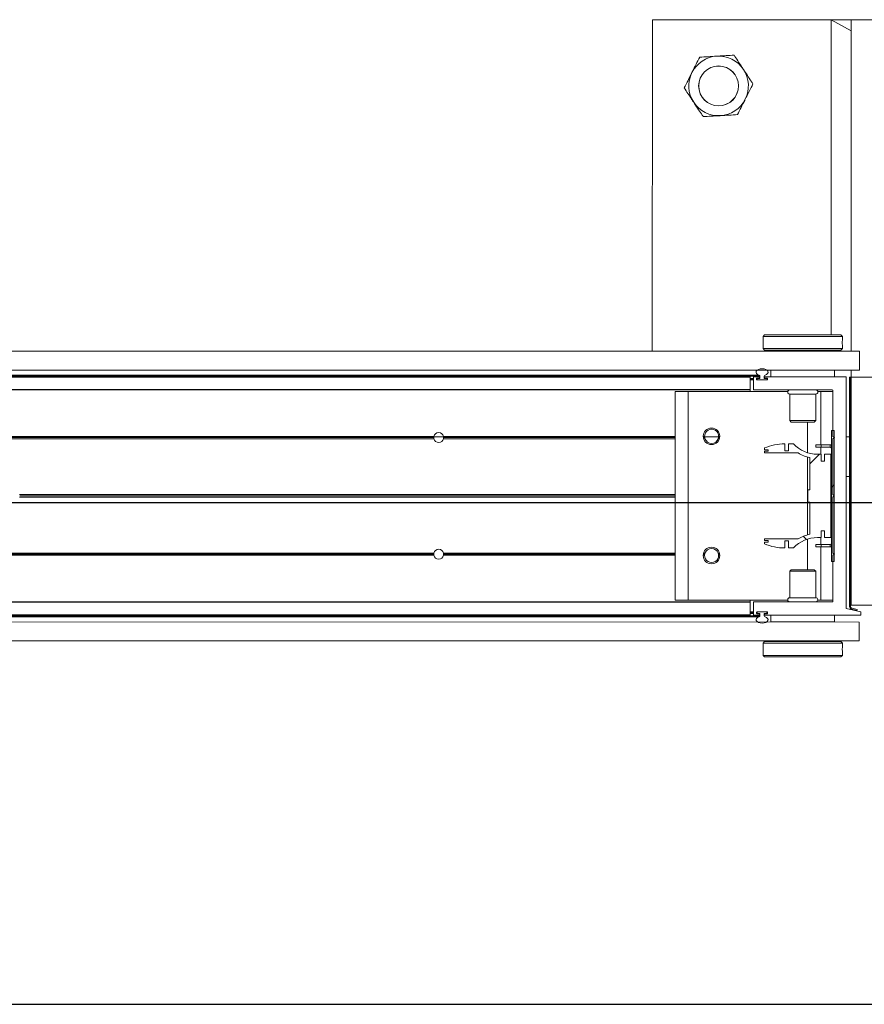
# Model space of a CAD drawing. Header units: feet. Extents: x 0 to 152508, y 0 to 59434.
# Tile 112 of 114: x 152359.9 to 152361.23, y 59421.09 to 59422.64. Entities that reach past the tile are written whole.
import ezdxf

# ---------------------------------------------------------------- set-up
doc = ezdxf.new("R2010")
doc.units = ezdxf.units.FT
doc.header["$LTSCALE"] = 0.1
doc.header["$MEASUREMENT"] = 0
for name, color, linetype, lineweight in [('Bridge plan$0$BR_P_Rail_Object', 251, 'Continuous', 30), ('Bridge plan$0$DR_P_Underdrain', 252, 'Continuous', 13), ('Bridge plan$0$SC_Scratch7', 252, 'Continuous', 0)]:
    doc.layers.add(name, color=color, linetype=linetype, lineweight=lineweight)

# ---------------------------------------------------------------- blocks, each defined once
blk = doc.blocks.new('Bridge plan$0$HIGH ST SCREENWALL_13 PANEL PLAN_2')
at = {"layer": 'Bridge plan$0$SC_Scratch7', "lineweight": 0}
h = blk.add_hatch(dxfattribs=at)
h.set_pattern_fill('ANSI34', color=256, scale=0.1, style=0, pattern_type=2)
h.set_pattern_definition([(44.99814199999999, (-33.95906970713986, -14.21893780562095), (-0.5303118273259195, 0.53034622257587), []), (44.99814199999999, (-33.78229340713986, -14.21894350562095), (-0.5303118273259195, 0.53034622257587), []), (44.99814199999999, (-33.60551700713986, -14.21894930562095), (-0.5303118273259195, 0.53034622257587), []), (44.99814199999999, (-33.42874070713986, -14.21895500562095), (-0.5303118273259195, 0.53034622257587), [])])
h.paths.add_polyline_path([(-24.37619573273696, -0.1482916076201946), (-24.37576431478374, -0.1466817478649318), (-24.3842454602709, -0.1444089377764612, -0.3394542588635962), (-24.38609833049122, -0.1419940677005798), (-24.38608662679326, 0.2188689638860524), (-24.38775329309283, 0.2188690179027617), (-24.38776499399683, -0.1419940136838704, 0.339454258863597), (-24.38467687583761, -0.1460187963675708)])
h = blk.add_hatch(dxfattribs=at)
h.set_pattern_fill('ANSI31', color=256, scale=0.01, style=0, pattern_type=2)
h.set_pattern_definition([(44.99814199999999, (-33.96776627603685, -14.22083955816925), (-0.08838530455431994, 0.08839103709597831), [])])
h.paths.add_polyline_path([(-24.41588094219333, 0.1353909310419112), (-24.41588763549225, -0.07098365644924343), (-24.41213764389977, -0.07098377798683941), (-24.41213094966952, 0.1353908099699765)])
h = blk.add_hatch(dxfattribs=at)
h.set_pattern_fill('ANSI38', color=256, scale=0.01, style=0, pattern_type=2)
h.set_pattern_definition([(44.99814199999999, (-33.87045815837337, -14.22937058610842), (-0.08838530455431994, 0.08839103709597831), []), (134.998142, (-33.87045815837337, -14.22937058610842), (-0.2651616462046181, 0.0883967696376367), [0.31249937, -0.18749962])])
h.paths.add_polyline_path([(-24.42695723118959, -0.02245468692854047), (-24.42695758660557, -0.03341266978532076), (-24.41734474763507, -0.03341298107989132), (-24.41734049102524, 0.09782035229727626), (-24.42695332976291, 0.09782066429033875), (-24.42695368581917, 0.0868626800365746), (-24.43259672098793, 0.08686286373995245), (-24.43259636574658, 0.09782084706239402), (-24.43823939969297, 0.09782102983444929, -0.2061892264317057), (-24.47587003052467, 0.1140295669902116), (-24.4839080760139, 0.1140298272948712), (-24.48390843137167, 0.103071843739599), (-24.48948584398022, 0.1030720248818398), (-24.48948548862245, 0.1140300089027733, 0.09842250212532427), (-24.52150663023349, 0.1076662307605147), (-24.52150671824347, 0.1049595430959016), (-24.51577289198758, 0.1049593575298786), (-24.51577297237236, 0.1024987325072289), (-24.52150679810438, 0.1024989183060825), (-24.52150688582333, 0.0997922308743), (-24.46861612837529, 0.09979051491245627, 0.0857050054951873), (-24.45014899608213, 0.09248800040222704), (-24.45015063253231, 0.04204724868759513), (-24.45343146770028, 0.04204735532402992), (-24.45343210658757, 0.02236235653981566), (-24.45015127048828, 0.02236225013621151), (-24.45015290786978, -0.02807850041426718, 0.08570500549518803), (-24.46862051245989, -0.03537981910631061), (-24.52151127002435, -0.03537810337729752), (-24.52151135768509, -0.03808479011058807), (-24.51577753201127, -0.03808497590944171), (-24.51577761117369, -0.04054560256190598), (-24.52151143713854, -0.04054541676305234), (-24.5215115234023, -0.04325210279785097, 0.09842250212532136), (-24.48949079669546, -0.04961795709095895), (-24.4894904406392, -0.03865997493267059), (-24.48391302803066, -0.03866015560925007), (-24.48391338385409, -0.04961813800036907), (-24.47587533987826, -0.04961839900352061, -0.206189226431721), (-24.43824365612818, -0.03341230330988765), (-24.43260062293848, -0.0334124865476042), (-24.43260026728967, -0.02245450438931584)])
for p, q in [((-24.69783859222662, 0.7813779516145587), (-24.69785551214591, 0.2597123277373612)), ((-24.03117326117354, 0.7813563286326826), (-24.69783859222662, 0.7813779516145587)), ((-24.41660523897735, 0.2855397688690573), (-24.41658915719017, 0.7813688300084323)), ((-24.38533921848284, 0.7813678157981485), (-24.41658915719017, 0.7813688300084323)), ((-24.41658915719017, 0.7813688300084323), (-24.38533978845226, 0.7637897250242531)), ((-24.38533921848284, 0.7813678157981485), (-24.38535613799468, 0.2597021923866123)), ((-24.38533921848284, 0.7813678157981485), (-24.38533978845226, 0.7637897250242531)), ((-24.34367263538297, 0.781366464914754), (-24.38533921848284, 0.7813678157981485)), ((-24.5237926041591, 0.2830432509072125), (-24.52379270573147, 0.2799153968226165)), ((-24.52129252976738, 0.285543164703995), (-24.5237926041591, 0.2830432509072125)), ((-24.5237926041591, 0.2830432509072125), (-24.39879285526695, 0.2830391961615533)), ((-24.52129252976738, 0.285543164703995), (-24.40129276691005, 0.2855392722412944)), ((-24.39879285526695, 0.2830391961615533), (-24.40129276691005, 0.2855392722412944)), ((-24.39879295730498, 0.2799100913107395), (-24.39879285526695, 0.2830391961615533)), ((-24.52379312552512, 0.2669757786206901), (-24.52379322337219, 0.263929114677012)), ((-24.52379322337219, 0.263929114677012), (-24.52129331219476, 0.2614290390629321)), ((-24.52379322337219, 0.263929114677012), (-24.39879347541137, 0.263925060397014)), ((-24.40129354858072, 0.2614251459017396), (-24.39879347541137, 0.263925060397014)), ((-24.3991268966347, 0.2738447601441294), (-24.39911619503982, 0.2720356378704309)), ((-24.39879347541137, 0.263925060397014), (-24.39879337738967, 0.2669741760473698)), ((-28.36191068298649, 0.2598311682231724), (-24.37233533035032, 0.2597017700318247)), ((-24.52129331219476, 0.2614290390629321), (-24.40129354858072, 0.2614251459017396)), ((-24.51754331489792, 0.2614289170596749), (-24.51754337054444, 0.2597064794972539)), ((-24.40504359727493, 0.2597028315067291), (-24.40504354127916, 0.2614252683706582)), ((-24.37233628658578, 0.2302018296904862), (-24.37233533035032, 0.2597017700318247)), ((-28.3619116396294, 0.2303312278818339), (-24.37233628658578, 0.2302018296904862)), ((-24.54421131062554, 0.218887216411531), (-26.30117956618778, 0.2189442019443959)), ((-24.54421128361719, 0.2197074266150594), (-26.30115089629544, 0.2197644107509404)), ((-26.30111896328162, 0.2206780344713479), (-24.52858628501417, 0.2206205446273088)), ((-26.30105841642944, 0.2224103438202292), (-24.5298549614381, 0.2223528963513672)), ((-24.54421193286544, 0.1996943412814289), (-24.54421131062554, 0.218887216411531)), ((-24.54421137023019, 0.2170407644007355), (-24.53900305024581, 0.2170405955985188)), ((-24.54421131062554, 0.218887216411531), (-24.54421128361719, 0.2197074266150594)), ((-24.53900361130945, 0.1997072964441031), (-24.53900298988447, 0.2188870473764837)), ((-24.53818275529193, 0.2197072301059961), (-24.53003152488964, 0.2197069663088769)), ((-24.53396810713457, 0.217040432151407), (-24.53304472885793, 0.2170404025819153)), ((-24.53003159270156, 0.2176236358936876), (-24.53318282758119, 0.2176237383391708)), ((-24.53304472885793, 0.2170404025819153), (-24.53304475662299, 0.2162070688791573)), ((-24.53304472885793, 0.2170404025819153), (-24.53202450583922, 0.2170403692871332)), ((-24.52858640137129, 0.2170402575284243), (-24.53202450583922, 0.2170403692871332)), ((-24.52921134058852, 0.2188867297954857), (-24.52921135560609, 0.2184438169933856)), ((-24.52858628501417, 0.2206205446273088), (-24.52858640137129, 0.2170402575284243)), ((-24.52191974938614, 0.217040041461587), (-24.52191963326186, 0.2206203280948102)), ((-24.51829475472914, 0.2170399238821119), (-24.52191974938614, 0.217040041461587)), ((-24.5212947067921, 0.2184435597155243), (-24.52129469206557, 0.2188864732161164)), ((-24.51732328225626, 0.2176232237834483), (-24.52047452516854, 0.2176233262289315)), ((-24.52047445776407, 0.2197066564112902), (-24.39399012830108, 0.2197025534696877)), ((-24.51129468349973, 0.2197063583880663), (-24.51129434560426, 0.2301230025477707)), ((-24.51129434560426, 0.2301230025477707), (-24.41129454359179, 0.2301197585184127)), ((-24.47691941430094, 0.2302052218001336), (-24.47691941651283, 0.230121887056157)), ((-24.44566947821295, 0.2301208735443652), (-24.44566947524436, 0.230204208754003)), ((-24.41129454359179, 0.2301197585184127), (-24.41129488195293, 0.2197031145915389)), ((-24.39316994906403, 0.2188823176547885), (-24.39318174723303, -0.1448800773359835)), ((-24.38775329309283, 0.2188690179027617), (-24.38776499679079, -0.1419940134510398)), ((-24.38775329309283, 0.2188690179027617), (-24.38608662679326, 0.2188689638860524)), ((-24.38608662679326, 0.2188689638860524), (-24.38609833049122, -0.1419940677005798)), ((-24.38536908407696, -0.1394636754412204), (-24.38535746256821, 0.2188689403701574)), ((-24.38535709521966, 0.2302022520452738), (-24.38535746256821, 0.2188689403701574)), ((-24.34369087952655, 0.218867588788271), (-24.38535746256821, 0.2188689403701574)), ((-24.54421144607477, 0.2147074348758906), (-24.53900312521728, 0.2147072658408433)), ((-24.54421139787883, 0.2162074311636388), (-24.53900307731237, 0.2162072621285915)), ((-24.53400306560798, 0.216803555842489), (-24.53400310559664, 0.2155689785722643)), ((-24.53400308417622, 0.2162070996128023), (-24.53304475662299, 0.2162070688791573)), ((-24.53400261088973, 0.2155404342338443), (-24.53304477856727, 0.2155404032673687)), ((-24.53318292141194, 0.214748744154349), (-24.51732337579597, 0.2147482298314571)), ((-24.53304477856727, 0.2155404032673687), (-24.53304480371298, 0.2147487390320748)), ((-24.53304475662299, 0.2162070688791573), (-24.53304477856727, 0.2155404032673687)), ((-24.532211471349, 0.2147070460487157), (-24.51829483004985, 0.214706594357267)), ((-24.51746147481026, 0.2155398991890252), (-24.51746145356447, 0.2162065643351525)), ((-24.51650314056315, 0.2155684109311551), (-24.51650310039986, 0.2168029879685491)), ((-24.5442119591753, 0.1988741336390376), (-26.3018790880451, 0.1989311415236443)), ((-24.54421193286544, 0.1996943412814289), (-26.30185042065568, 0.1997513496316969)), ((-24.6621284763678, 0.1962737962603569), (-24.66213911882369, -0.1318505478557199)), ((-24.64129518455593, 0.196273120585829), (-24.6621284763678, 0.1962737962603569)), ((-24.64129518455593, 0.196273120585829), (-24.64130582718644, -0.1318512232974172)), ((-24.4849224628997, 0.196268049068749), (-24.64129518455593, 0.196273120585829)), ((-24.54421204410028, 0.1962699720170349), (-24.5442119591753, 0.1988741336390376)), ((-24.5442119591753, 0.1988741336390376), (-24.54421193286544, 0.1996943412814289)), ((-24.4148240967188, 0.198869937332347), (-24.53817030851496, 0.198873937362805)), ((-24.48171229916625, 0.1923104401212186), (-24.48171364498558, 0.15082758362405)), ((-24.44087904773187, 0.1923091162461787), (-24.48171229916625, 0.1923104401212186)), ((-24.44088039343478, 0.1508262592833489), (-24.44087904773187, 0.1923091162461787)), ((-24.43296226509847, 0.1962663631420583), (-24.43766862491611, 0.1962665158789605)), ((-24.43296226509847, 0.1962663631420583), (-24.43296498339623, 0.1124748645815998)), ((-24.41400397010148, 0.1962657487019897), (-24.43296226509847, 0.1962663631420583)), ((-24.4140062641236, 0.1255367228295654), (-24.41400391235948, 0.1980497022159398)), ((-24.48171364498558, 0.15082758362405), (-24.47934167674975, 0.1484554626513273)), ((-24.44088039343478, 0.1508262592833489), (-24.48171364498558, 0.15082758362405)), ((-24.44325251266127, 0.1484542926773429), (-24.47934167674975, 0.1484554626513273)), ((-24.4537971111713, 0.1484546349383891), (-24.45379867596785, 0.100214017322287)), ((-24.44325251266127, 0.1484542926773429), (-24.44088039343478, 0.1508262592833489)), ((-25.04160816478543, 0.1238904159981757), (-26.13796120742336, 0.1239259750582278)), ((-25.04145636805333, 0.125557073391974), (-26.13796115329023, 0.1255926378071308)), ((-25.0415283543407, 0.1251404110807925), (-25.02606505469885, 0.1251399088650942)), ((-24.66213077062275, 0.1255447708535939), (-25.02613701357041, 0.1255565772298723)), ((-24.61570636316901, 0.1255432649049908), (-24.61785335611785, 0.1255433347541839)), ((-24.61568283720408, 0.1251265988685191), (-24.59357896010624, 0.1251258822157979)), ((-24.59182507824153, 0.1255424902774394), (-24.59355540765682, 0.1255425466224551)), ((-24.41588763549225, -0.07098365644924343), (-24.41588094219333, 0.1353909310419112)), ((-24.41213094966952, 0.1353908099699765), (-24.41588094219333, 0.1353909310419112)), ((-24.41150632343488, 0.1238699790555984), (-24.4140062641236, 0.1255367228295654)), ((-24.41213764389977, -0.07098377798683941), (-24.41213094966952, 0.1353908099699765)), ((-24.39317298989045, 0.125119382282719), (-24.3877563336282, 0.1251192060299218)), ((-25.0414001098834, 0.1222237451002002), (-26.13796126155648, 0.1222593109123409)), ((-24.66213087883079, 0.1222114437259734), (-25.02619349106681, 0.1222232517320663)), ((-24.66213082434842, 0.1238781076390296), (-25.02598532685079, 0.1238899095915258)), ((-24.61551668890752, 0.123876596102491), (-24.61769233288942, 0.123876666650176)), ((-24.61506063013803, 0.1222099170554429), (-24.61730844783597, 0.122209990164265)), ((-24.59237020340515, 0.122209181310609), (-24.59420135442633, 0.1222092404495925)), ((-24.59198621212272, 0.1238758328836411), (-24.59374518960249, 0.1238758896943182)), ((-24.48948584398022, 0.1030720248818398), (-24.48948548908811, 0.1140300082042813)), ((-24.4839080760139, 0.1140298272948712), (-24.48390843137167, 0.103071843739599)), ((-24.47587003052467, 0.1140295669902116), (-24.4839080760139, 0.1140298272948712)), ((-24.44064042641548, 0.1087251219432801), (-24.44064030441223, 0.1124751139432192)), ((-24.43230710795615, 0.1087248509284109), (-24.44064042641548, 0.1087251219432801)), ((-24.43230698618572, 0.11247484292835), (-24.44064030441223, 0.1124751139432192)), ((-24.43296510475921, 0.1087248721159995), (-24.43296545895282, 0.09782085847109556)), ((-24.43230710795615, 0.1087248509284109), (-24.43230698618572, 0.11247484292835)), ((-24.41829847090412, 0.1087243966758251), (-24.43230710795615, 0.1087248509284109)), ((-24.41829834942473, 0.1124743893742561), (-24.43230698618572, 0.11247484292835)), ((-24.41829847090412, 0.1087243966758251), (-24.41829834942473, 0.1124743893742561)), ((-24.4140092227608, 0.03432816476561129), (-24.41400637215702, 0.1222033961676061)), ((-24.41400637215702, 0.1222033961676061), (-24.41150632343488, 0.1238699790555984)), ((-24.52150679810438, 0.1024989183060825), (-24.52150688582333, 0.0997922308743)), ((-24.52150688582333, 0.0997922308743), (-24.46861612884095, 0.09979051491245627)), ((-24.51577297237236, 0.1024987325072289), (-24.52150679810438, 0.1024989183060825)), ((-24.52150663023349, 0.1076662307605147), (-24.52150671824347, 0.1049595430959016)), ((-24.52150671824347, 0.1049595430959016), (-24.51577289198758, 0.1049593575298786)), ((-24.51577289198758, 0.1049593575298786), (-24.51577297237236, 0.1024987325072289)), ((-24.48390843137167, 0.103071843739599), (-24.48948584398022, 0.1030720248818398)), ((-24.45379889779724, 0.09337251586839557), (-24.45380286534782, -0.0289627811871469)), ((-24.43259636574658, 0.09782084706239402), (-24.43823939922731, 0.09782102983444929)), ((-24.43259672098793, 0.08686286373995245), (-24.43259636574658, 0.09782084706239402)), ((-24.42695332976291, 0.09782066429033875), (-24.42695368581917, 0.0868626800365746)), ((-24.41734049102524, 0.09782035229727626), (-24.42695332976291, 0.09782066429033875)), ((-24.41734474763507, -0.03341298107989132), (-24.41734049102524, 0.09782035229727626)), ((-24.45014899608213, 0.09248800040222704), (-24.45015063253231, 0.04204724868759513)), ((-24.42695368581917, 0.0868626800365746), (-24.43259672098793, 0.08686286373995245)), ((-24.39317501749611, 0.06261950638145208), (-24.38775836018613, 0.06261933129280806)), ((-24.66213372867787, 0.03433621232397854), (-25.69294693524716, 0.03436964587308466)), ((-24.66213379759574, 0.03221162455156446), (-25.69265256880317, 0.03224504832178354)), ((-24.45343146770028, 0.04204735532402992), (-24.45343210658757, 0.02236235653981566)), ((-24.45015063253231, 0.04204724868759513), (-24.45343146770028, 0.04204735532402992)), ((-24.41400936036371, 0.03007898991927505), (-24.41188470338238, 0.03220350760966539)), ((-24.41188470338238, 0.03220350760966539), (-24.4140092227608, 0.03432816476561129)), ((-24.66213386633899, 0.0300870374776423), (-25.69294707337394, 0.03012047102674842)), ((-24.45343210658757, 0.02236235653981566), (-24.45015127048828, 0.02236225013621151)), ((-24.45015127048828, 0.02236225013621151), (-24.45015290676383, -0.02807850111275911)), ((-24.41401221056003, -0.05779624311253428), (-24.41400936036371, 0.03007898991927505)), ((-24.43260062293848, -0.0334124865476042), (-24.43260026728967, -0.02245450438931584)), ((-24.43260026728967, -0.02245450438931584), (-24.42695723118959, -0.02245468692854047)), ((-24.42695723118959, -0.02245468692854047), (-24.42695758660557, -0.03341266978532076)), ((-24.52151143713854, -0.04054541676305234), (-24.52151152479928, -0.04325210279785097)), ((-24.51577761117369, -0.04054560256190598), (-24.52151143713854, -0.04054541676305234)), ((-24.52151127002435, -0.03537810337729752), (-24.52151135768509, -0.03808479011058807)), ((-24.52151135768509, -0.03808479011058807), (-24.51577753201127, -0.03808497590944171)), ((-24.46862051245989, -0.03537981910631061), (-24.52151127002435, -0.03537810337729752)), ((-24.51577753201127, -0.03808497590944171), (-24.51577761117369, -0.04054560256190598)), ((-24.48949079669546, -0.04961795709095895), (-24.4894904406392, -0.03865997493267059)), ((-24.4894904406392, -0.03865997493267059), (-24.48391302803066, -0.03866015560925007)), ((-24.48391302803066, -0.03866015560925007), (-24.48391338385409, -0.04961813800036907)), ((-24.45380308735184, -0.03580428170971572), (-24.45380465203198, -0.08404490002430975)), ((-24.44064538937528, -0.04431624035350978), (-24.44064551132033, -0.04806623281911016)), ((-24.44064538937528, -0.04431624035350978), (-24.43231207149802, -0.04431651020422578)), ((-24.43824365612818, -0.03341230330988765), (-24.43260062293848, -0.0334124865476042)), ((-24.4329697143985, -0.03341247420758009), (-24.43297006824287, -0.04431648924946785)), ((-24.43231207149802, -0.04431651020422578), (-24.43231219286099, -0.04806650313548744)), ((-24.43231207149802, -0.04431651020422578), (-24.41830343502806, -0.04431696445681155)), ((-24.42695758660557, -0.03341266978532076), (-24.41734474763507, -0.03341298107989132)), ((-24.41830355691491, -0.04806695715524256), (-24.41830343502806, -0.04431696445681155)), ((-25.04146242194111, -0.06110921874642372), (-26.13796720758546, -0.06107365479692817)), ((-25.0416141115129, -0.05944255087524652), (-26.13796715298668, -0.05940699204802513)), ((-25.04140594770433, -0.05777589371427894), (-26.13796709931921, -0.05774032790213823)), ((-24.66213671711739, -0.05778819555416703), (-25.02619932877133, -0.05777638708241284)), ((-24.66213682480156, -0.06112152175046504), (-25.02614306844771, -0.06110971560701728)), ((-24.66213677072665, -0.05945485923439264), (-25.02599127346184, -0.05944305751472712)), ((-24.61571241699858, -0.06112302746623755), (-24.61785940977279, -0.06112295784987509)), ((-24.61552263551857, -0.05945637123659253), (-24.61769827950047, -0.05945630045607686)), ((-24.61506646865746, -0.05778972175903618), (-24.61731428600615, -0.05778964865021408)), ((-24.59237604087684, -0.05779045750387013), (-24.59420719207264, -0.05779039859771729)), ((-24.59183113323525, -0.06112380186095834), (-24.5935614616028, -0.0611237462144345)), ((-24.48391338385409, -0.04961813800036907), (-24.47587533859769, -0.04961839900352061)), ((-24.44064551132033, -0.04806623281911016), (-24.43231219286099, -0.04806650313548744)), ((-24.43297018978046, -0.04806648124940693), (-24.43297290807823, -0.1318579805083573)), ((-24.43231219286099, -0.04806650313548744), (-24.41830355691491, -0.04806695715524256)), ((-24.41401467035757, -0.1336425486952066), (-24.4140123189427, -0.06112956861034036)), ((-24.4140123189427, -0.06112956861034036), (-24.41151227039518, -0.05946298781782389)), ((-24.41151227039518, -0.05946298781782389), (-24.41401221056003, -0.05779624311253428)), ((-24.41588763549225, -0.07098365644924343), (-24.41213764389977, -0.07098377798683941)), ((-24.48172133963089, -0.0864160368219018), (-24.48172268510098, -0.1278988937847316)), ((-24.47934921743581, -0.08404407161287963), (-24.48172133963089, -0.0864160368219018)), ((-24.48172133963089, -0.0864160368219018), (-24.44088808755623, -0.08641736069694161)), ((-24.47934921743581, -0.08404407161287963), (-24.44326005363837, -0.08404524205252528)), ((-24.44088808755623, -0.08641736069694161), (-24.44326005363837, -0.08404524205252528)), ((-24.44088943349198, -0.1279002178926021), (-24.44088808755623, -0.08641736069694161)), ((-24.54422277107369, -0.134458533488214), (-26.30188989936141, -0.1344015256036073)), ((-24.54422279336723, -0.1351466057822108), (-26.30186589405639, -0.1350895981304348)), ((-24.64130582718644, -0.1318512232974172), (-24.66213911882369, -0.1318505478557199)), ((-24.48493310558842, -0.1318562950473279), (-24.64130582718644, -0.1318512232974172)), ((-24.54422342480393, -0.1546037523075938), (-24.54422279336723, -0.1351466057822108)), ((-24.54422279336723, -0.1351466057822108), (-24.54422277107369, -0.134458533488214)), ((-24.54422277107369, -0.134458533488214), (-24.54422268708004, -0.1318543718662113)), ((-24.53901509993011, -0.1544717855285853), (-24.53901447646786, -0.1352789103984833)), ((-24.53819424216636, -0.1344587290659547), (-24.41483490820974, -0.1344627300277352)), ((-24.48172268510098, -0.1278988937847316), (-24.44088943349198, -0.1279002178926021)), ((-24.43297290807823, -0.1318579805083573), (-24.43767926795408, -0.1318578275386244)), ((-24.41401461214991, -0.1318585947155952), (-24.43297290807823, -0.1318579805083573)), ((-24.54422342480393, -0.1546037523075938), (-26.3011870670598, -0.1545467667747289)), ((-24.54422344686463, -0.1552918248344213), (-24.54422342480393, -0.1546037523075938)), ((-24.54422336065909, -0.15262516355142), (-24.53901504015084, -0.1526253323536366)), ((-24.54422333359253, -0.1517918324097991), (-24.53901501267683, -0.151792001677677)), ((-24.54422331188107, -0.1511251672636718), (-24.53901499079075, -0.1511253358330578)), ((-24.54422328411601, -0.1502918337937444), (-24.53901496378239, -0.1502920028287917)), ((-24.53401499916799, -0.1511540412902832), (-24.5340150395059, -0.1523886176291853)), ((-24.53401502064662, -0.1517921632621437), (-24.53305668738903, -0.1517921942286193)), ((-24.53401450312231, -0.151125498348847), (-24.53305666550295, -0.1511255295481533)), ((-24.53398009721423, -0.1526254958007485), (-24.53305671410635, -0.1526255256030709)), ((-24.53319485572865, -0.1532088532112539), (-24.53004362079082, -0.1532089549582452)), ((-24.51733521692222, -0.1503343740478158), (-24.53319476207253, -0.1503338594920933)), ((-24.53305668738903, -0.1517921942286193), (-24.53305671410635, -0.1526255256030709)), ((-24.53305671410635, -0.1526255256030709), (-24.53222338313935, -0.1526255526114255)), ((-24.53305666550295, -0.1511255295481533), (-24.53305668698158, -0.1517921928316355)), ((-24.53305663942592, -0.1503338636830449), (-24.53305666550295, -0.1511255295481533)), ((-24.53222338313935, -0.1526255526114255), (-24.52859839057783, -0.1526256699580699)), ((-24.51830666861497, -0.1502926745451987), (-24.53222330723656, -0.1502922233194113)), ((-24.52922343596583, -0.1540291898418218), (-24.52922345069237, -0.1544721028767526)), ((-24.52859839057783, -0.1526256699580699), (-24.52859850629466, -0.1562059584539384)), ((-24.52193185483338, -0.1562061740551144), (-24.52193173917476, -0.1526258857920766)), ((-24.52193173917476, -0.1526258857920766), (-24.51849363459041, -0.1526259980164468)), ((-24.52130680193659, -0.1544723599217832), (-24.5213067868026, -0.154029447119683)), ((-24.5204865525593, -0.1532092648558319), (-24.51733531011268, -0.1532093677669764)), ((-24.51747338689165, -0.1517926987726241), (-24.5174733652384, -0.1511260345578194)), ((-24.51651507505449, -0.1523891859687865), (-24.5165150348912, -0.1511546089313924)), ((-24.39318174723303, -0.1448800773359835), (-24.36974446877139, -0.1502974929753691)), ((-24.38536908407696, -0.1394636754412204), (-24.34370250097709, -0.1394650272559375)), ((-24.38467687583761, -0.1460187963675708), (-24.37619573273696, -0.1482916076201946)), ((-24.38424546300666, -0.1444089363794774), (-24.37576431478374, -0.1466817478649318)), ((-24.37576431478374, -0.1466817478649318), (-24.37619573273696, -0.1482916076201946)), ((-24.36974446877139, -0.1502974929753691), (-24.36974463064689, -0.1552974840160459)), ((-28.36192449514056, -0.1660013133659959), (-24.37234914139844, -0.1661307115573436)), ((-24.54422344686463, -0.1552918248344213), (-26.30116305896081, -0.1552348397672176)), ((-26.30113118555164, -0.1561484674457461), (-24.52859850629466, -0.1562059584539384)), ((-26.30107074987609, -0.1578807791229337), (-24.52986729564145, -0.157938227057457)), ((-24.5300436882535, -0.1552922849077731), (-24.53819491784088, -0.1552920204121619)), ((-24.36974463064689, -0.1552974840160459), (-24.52048662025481, -0.1552925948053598)), ((-24.5113071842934, -0.1657095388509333), (-24.51130684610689, -0.1552928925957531)), ((-24.41130738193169, -0.1657127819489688), (-24.5113071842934, -0.1657095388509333)), ((-24.47693225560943, -0.1657106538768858), (-24.47693226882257, -0.1661273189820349)), ((-24.44568232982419, -0.1661283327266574), (-24.44568231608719, -0.1657116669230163)), ((-24.41130704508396, -0.1552961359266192), (-24.41130738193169, -0.1657127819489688)), ((-24.37235009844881, -0.195630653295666), (-24.37234914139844, -0.1661307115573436)), ((-28.3619254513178, -0.1955012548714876), (-24.37235009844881, -0.195630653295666)), ((-24.52380825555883, -0.1995148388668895), (-24.52380835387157, -0.2025639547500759)), ((-24.52130818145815, -0.1970149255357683), (-24.52380825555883, -0.1995148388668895)), ((-24.39880850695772, -0.1995188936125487), (-24.52380825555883, -0.1995148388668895)), ((-24.40130841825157, -0.1970188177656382), (-24.52130818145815, -0.1970149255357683)), ((-24.51755813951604, -0.1956259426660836), (-24.5175581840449, -0.1970150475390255)), ((-24.40505841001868, -0.1970186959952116), (-24.40505836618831, -0.1956295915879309)), ((-24.39880850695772, -0.1995188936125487), (-24.40130841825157, -0.1970188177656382)), ((-24.39880860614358, -0.2025655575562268), (-24.39880850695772, -0.1995188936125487)), ((-24.52380877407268, -0.2154998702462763), (-24.52380887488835, -0.2186289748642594)), ((-24.52347483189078, -0.2094345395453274), (-24.5234855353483, -0.2076254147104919)), ((-24.39880912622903, -0.218633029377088), (-24.39880902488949, -0.2155051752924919)), ((-24.52380887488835, -0.2186289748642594), (-24.52130896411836, -0.2211290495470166)), ((-24.39880912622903, -0.218633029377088), (-24.52380887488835, -0.2186289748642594)), ((-24.40130920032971, -0.2211329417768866), (-24.52130896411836, -0.2211290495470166)), ((-24.40130920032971, -0.2211329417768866), (-24.39880912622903, -0.218633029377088))]:
    blk.add_line(p, q, dxfattribs=at)
for centre, radius in [((-24.59367551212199, 0.6772081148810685), 0.0314166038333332), ((-24.59367551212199, 0.6772081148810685), 0.03124993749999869), ((-24.60483920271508, 0.1259595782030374), 0.01302080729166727), ((-24.60484528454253, -0.06154004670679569), 0.01302080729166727)]:
    blk.add_circle(centre, radius, dxfattribs=at)
for centre, radius, start, end in [((-24.59367551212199, 0.6772081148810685), 0.04687490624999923, 93.33381642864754, 153.333816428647), ((-24.59367551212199, 0.6772081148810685), 0.0468749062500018, 33.33381642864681, 93.33381642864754), ((-24.59367551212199, 0.6772081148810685), 0.04687490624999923, 153.333816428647, 213.3338164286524), ((-24.59367551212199, 0.6772081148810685), 0.0468749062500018, 333.3338164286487, 33.33381642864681), ((-24.59367551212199, 0.6772081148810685), 0.04687490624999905, 213.3338164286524, 273.3338164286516), ((-24.59367551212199, 0.6772081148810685), 0.04687490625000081, 273.3338164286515, 333.3338164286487), ((-24.58611063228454, 0.273487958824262), 0.06265684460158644, 354.0342443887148, 5.88784886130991), ((-24.53818278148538, 0.2188870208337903), 0.0008202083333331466, 89.99814166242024, 179.9981416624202), ((-24.53318285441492, 0.2168035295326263), 0.0008202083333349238, 89.9981416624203, 179.9981416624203), ((-24.53202454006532, 0.2159991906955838), 0.001041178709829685, 89.9981416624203, 168.4830518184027), ((-24.53003156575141, 0.2184438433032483), 0.0008202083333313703, 269.9981416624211, 359.9981416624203), ((-24.53003155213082, 0.2188867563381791), 0.0008202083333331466, 359.9981416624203, 89.99814166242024), ((-24.53040329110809, 0.220620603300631), 0.001817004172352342, 359.9981400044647, 72.43568222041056), ((-24.52010262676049, 0.2206202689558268), 0.001817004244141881, 107.5606013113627, 179.9981416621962), ((-24.52047449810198, 0.2184435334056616), 0.0008202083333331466, 179.9981416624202, 269.9981416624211), ((-24.52047448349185, 0.2188864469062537), 0.0008202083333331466, 89.99814166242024, 179.9981416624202), ((-24.5182947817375, 0.2162065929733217), 0.0008333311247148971, 359.9981056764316, 89.99814166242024), ((-24.51732330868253, 0.2168030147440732), 0.0008202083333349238, 359.9981416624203, 89.9981416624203), ((-24.39399015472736, 0.2188823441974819), 0.0008202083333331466, 359.9981416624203, 89.99814166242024), ((-24.53318289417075, 0.2155689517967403), 0.0008202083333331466, 179.9981416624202, 269.9981416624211), ((-24.53221144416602, 0.2155403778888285), 0.0008333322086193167, 179.9982015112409, 269.9981416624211), ((-24.51829480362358, 0.2155399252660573), 0.0008333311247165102, 269.9981416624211, 359.9981802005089), ((-24.51732334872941, 0.2155684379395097), 0.0008202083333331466, 269.9981416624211, 359.9981416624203), ((-24.53817028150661, 0.1997072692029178), 0.0008333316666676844, 179.9981416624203, 269.9981416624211), ((-24.48171219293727, 0.1955912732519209), 0.003280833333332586, 89.99814166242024, 269.9981416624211), ((-24.44087894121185, 0.1955899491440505), 0.003280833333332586, 269.9981416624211, 89.99814166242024), ((-24.41482412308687, 0.1980497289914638), 0.0008202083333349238, 359.9981416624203, 89.9981416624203), ((-25.03379674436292, 0.1240192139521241), 0.007812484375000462, 168.6473907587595, 180.9446345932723), ((-25.03379674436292, 0.1240192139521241), 0.007812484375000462, 11.34889256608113, 168.6473907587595), ((-25.03379674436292, 0.1240192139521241), 0.007812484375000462, 359.0516487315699, 11.34889256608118), ((-24.60463086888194, 0.1259595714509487), 0.01108331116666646, 357.8436572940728, 182.1526260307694), ((-24.60463086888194, 0.1259595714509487), 0.01108331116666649, 182.1526260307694, 190.8324766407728), ((-24.60463086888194, 0.1259595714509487), 0.01108331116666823, 349.1638066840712, 357.8436572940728), ((-25.03379674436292, 0.1240192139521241), 0.007812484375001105, 180.9446345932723, 193.2865001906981), ((-25.03379674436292, 0.1240192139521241), 0.007812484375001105, 193.2865001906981, 346.7097831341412), ((-25.03379674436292, 0.1240192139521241), 0.007812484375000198, 346.7097831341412, 359.0516487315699), ((-24.60463086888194, 0.1259595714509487), 0.01108331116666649, 190.8324766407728, 199.7742688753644), ((-24.60463086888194, 0.1259595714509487), 0.01108331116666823, 199.7742688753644, 340.222014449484), ((-24.60463086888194, 0.1259595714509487), 0.01108331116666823, 340.222014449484, 349.1638066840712), ((-24.48948820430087, 0.03030009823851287), 0.08372991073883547, 89.9981416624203, 112.4825022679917), ((-24.43823771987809, 0.1496118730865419), 0.05179084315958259, 223.3961394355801, 269.9981416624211), ((-24.41829854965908, 0.1063077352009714), 0.002416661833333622, 359.9981416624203, 89.9981416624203), ((-24.41829854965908, 0.1063077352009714), 0.006166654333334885, 66.92587189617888, 89.9981416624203), ((-24.43823771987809, 0.1496118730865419), 0.05835250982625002, 238.6273874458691, 258.2216459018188), ((-24.43824533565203, -0.08520314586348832), 0.05835250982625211, 101.774637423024, 121.3688958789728), ((-24.4894880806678, 0.0341119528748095), 0.08372991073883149, 247.5137810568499, 269.9981416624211), ((-24.43824533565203, -0.08520314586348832), 0.05179084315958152, 89.9981416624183, 136.600143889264), ((-24.41830335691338, -0.04190030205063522), 0.002416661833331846, 269.9981416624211, 359.9981416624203), ((-25.03380269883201, -0.05957185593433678), 0.007812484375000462, 179.0516487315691, 191.3488925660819), ((-25.03380269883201, -0.05957185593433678), 0.007812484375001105, 166.7097831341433, 179.0516487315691), ((-25.03380269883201, -0.05957185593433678), 0.007812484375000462, 191.3488925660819, 348.6473907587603), ((-25.03380269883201, -0.05957185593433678), 0.007812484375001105, 13.2865001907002, 166.7097831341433), ((-25.03380269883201, -0.05957185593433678), 0.007812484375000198, 0.9446345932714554, 13.2865001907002), ((-25.03380269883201, -0.05957185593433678), 0.007812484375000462, 348.6473907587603, 0.9446345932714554), ((-24.60463695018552, -0.06154005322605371), 0.01108331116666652, 177.8436572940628, 2.152626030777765), ((-24.60463695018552, -0.06154005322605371), 0.01108331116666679, 169.1638066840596, 177.8436572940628), ((-24.60463695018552, -0.06154005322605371), 0.01108331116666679, 160.2220144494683, 169.1638066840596), ((-24.60463695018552, -0.06154005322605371), 0.01108331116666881, 19.77426887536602, 160.2220144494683), ((-24.60463695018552, -0.06154005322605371), 0.01108331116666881, 10.83247664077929, 19.77426887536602), ((-24.60463695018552, -0.06154005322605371), 0.01108331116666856, 2.152626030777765, 10.83247664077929), ((-24.41830335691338, -0.04190030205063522), 0.006166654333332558, 269.9981416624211, 293.0704114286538), ((-24.53819426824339, -0.1352789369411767), 0.0008202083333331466, 89.99814166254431, 179.9981416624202), ((-24.48172279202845, -0.1311797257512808), 0.00328083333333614, 89.99814166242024, 269.9981416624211), ((-24.44088954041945, -0.1311810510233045), 0.00328083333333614, 269.9981416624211, 89.99814166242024), ((-24.41483488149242, -0.1336425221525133), 0.0008202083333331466, 269.9981416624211, 359.9981416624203), ((-24.53819489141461, -0.1544718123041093), 0.0008202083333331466, 179.9981416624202, 269.9981416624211), ((-24.53319482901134, -0.1523886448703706), 0.0008202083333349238, 179.9981416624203, 269.9981416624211), ((-24.53319478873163, -0.1511540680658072), 0.0008202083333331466, 89.99814166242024, 179.9981416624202), ((-24.53222335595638, -0.1517922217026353), 0.0008333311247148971, 179.9981056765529, 269.9981416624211), ((-24.53222333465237, -0.1511255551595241), 0.000833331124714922, 89.9981416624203, 179.9981802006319), ((-24.53004366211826, -0.1544720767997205), 0.0008202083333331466, 269.9981416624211, 359.9981416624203), ((-24.53004364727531, -0.1540291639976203), 0.0008202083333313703, 359.9981416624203, 89.99814166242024), ((-24.52048659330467, -0.1544723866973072), 0.0008202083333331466, 179.9981416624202, 269.9981416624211), ((-24.52048657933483, -0.1540294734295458), 0.0008202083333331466, 89.99814166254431, 179.9981416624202), ((-24.51849360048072, -0.1515848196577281), 0.00104117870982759, 269.9981416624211, 348.4830518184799), ((-24.51830669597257, -0.1511260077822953), 0.0008333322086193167, 359.9982015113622, 89.9981416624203), ((-24.51733528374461, -0.1523891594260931), 0.0008202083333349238, 269.9981416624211, 359.9981416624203), ((-24.51733524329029, -0.1511545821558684), 0.0008202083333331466, 359.9981416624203, 89.99814166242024), ((-24.38359833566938, -0.1419941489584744), 0.004166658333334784, 179.99814166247, 254.998141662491), ((-24.38359833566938, -0.1419941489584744), 0.002499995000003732, 179.9981416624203, 254.9981416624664), ((-24.53041551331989, -0.1562058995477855), 0.001817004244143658, 287.5606013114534, 359.9981416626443), ((-24.52011484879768, -0.1562062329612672), 0.001817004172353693, 179.9981400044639, 252.4356822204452), ((-24.33649109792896, -0.2090777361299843), 0.0626568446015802, 174.0342443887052, 185.8878488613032)]:
    blk.add_arc(centre, radius, start, end, dxfattribs=at)
for centre, major_axis, ratio, end_param in [((-24.52525275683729, 0.2269406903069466), (0.009374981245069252, -3.040691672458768e-07), 0.5617178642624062, 10.48246647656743), ((-24.52526538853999, -0.1625263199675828), (-0.009374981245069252, 3.040691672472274e-07), 0.5617178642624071, 10.4824664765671)]:
    blk.add_ellipse(centre, major_axis=major_axis, ratio=ratio, start_param=5.225496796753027, end_param=end_param, dxfattribs=at)
for points, knots in [([(-24.63556463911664, 0.6982451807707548), (-24.63527669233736, 0.6988185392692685), (-24.63309647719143, 0.7031597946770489), (-24.62898584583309, 0.71134490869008), (-24.62528583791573, 0.7187123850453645), (-24.62341888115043, 0.7224298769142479)], [0, 0, 0, 0, 0.070102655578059, 0.5307909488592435, 1, 1, 1, 1]), ([(-24.62341888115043, 0.7224298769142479), (-24.61903113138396, 0.7226854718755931), (-24.61017518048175, 0.7232013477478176), (-24.60102040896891, 0.7237346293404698), (-24.59640144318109, 0.7240036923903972)], [0, 0, 0, 0, 0.4954579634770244, 1, 1, 1, 1]), ([(-24.59640144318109, 0.7240036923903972), (-24.59576092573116, 0.7240410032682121), (-24.5909111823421, 0.7243235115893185), (-24.58176734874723, 0.7248561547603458), (-24.57353692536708, 0.7253355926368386), (-24.56938400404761, 0.7255775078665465)], [0, 0, 0, 0, 0.07010265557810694, 0.5307909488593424, 1, 1, 1, 1]), ([(-24.56938400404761, 0.7255775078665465), (-24.56748361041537, 0.7226881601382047), (-24.56366368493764, 0.7168803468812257), (-24.55866023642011, 0.7092731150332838), (-24.55559398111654, 0.7046111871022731), (-24.55451232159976, 0.7029666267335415)], [0, 0, 0, 0, 0.3905333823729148, 0.7850020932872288, 1, 1, 1, 1]), ([(-24.64771039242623, 0.6740604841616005), (-24.64573786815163, 0.6779881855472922), (-24.64175665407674, 0.6859156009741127), (-24.63764110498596, 0.6941105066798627), (-24.63556463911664, 0.6982451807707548)], [0, 0, 0, 0, 0.4954579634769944, 1, 1, 1, 1]), ([(-24.55451232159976, 0.7029666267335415), (-24.5524886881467, 0.6998899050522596), (-24.54840947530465, 0.6936878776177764), (-24.54345873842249, 0.6861607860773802), (-24.54055950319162, 0.6817527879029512), (-24.53964063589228, 0.6803557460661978)], [0, 0, 0, 0, 0.4020739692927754, 0.8104971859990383, 1, 1, 1, 1]), ([(-24.63283870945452, 0.6514496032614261), (-24.63392037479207, 0.6530941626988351), (-24.63696492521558, 0.6577230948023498), (-24.64196858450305, 0.6653306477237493), (-24.64578883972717, 0.6711389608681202), (-24.64771039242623, 0.6740604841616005)], [0, 0, 0, 0, 0.2149974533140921, 0.6051517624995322, 1, 1, 1, 1]), ([(-24.53964063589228, 0.6803557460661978), (-24.54161315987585, 0.6764280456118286), (-24.54559437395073, 0.6685006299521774), (-24.54970992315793, 0.6603057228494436), (-24.55178639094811, 0.6561710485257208)], [0, 0, 0, 0, 0.4954579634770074, 1, 1, 1, 1]), ([(-24.61796702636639, 0.6288387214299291), (-24.6188858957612, 0.6302357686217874), (-24.62175625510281, 0.634599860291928), (-24.62670579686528, 0.6421251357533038), (-24.6307850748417, 0.6483272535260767), (-24.63283870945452, 0.6514496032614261)], [0, 0, 0, 0, 0.189503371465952, 0.5919695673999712, 1, 1, 1, 1]), ([(-24.55178639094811, 0.6561710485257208), (-24.55207433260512, 0.6555976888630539), (-24.55425455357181, 0.6512564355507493), (-24.55836518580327, 0.6430713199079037), (-24.5620651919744, 0.6357038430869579), (-24.56393214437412, 0.6319863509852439)], [0, 0, 0, 0, 0.07010265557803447, 0.5307909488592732, 1, 1, 1, 1]), ([(-24.59094958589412, 0.6304125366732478), (-24.59159010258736, 0.630375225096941), (-24.59643984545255, 0.6300927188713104), (-24.6055836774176, 0.6295600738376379), (-24.61381410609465, 0.6290806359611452), (-24.61796702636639, 0.6288387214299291)], [0, 0, 0, 0, 0.07010265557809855, 0.5307909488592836, 1, 1, 1, 1]), ([(-24.56393214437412, 0.6319863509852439), (-24.56831989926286, 0.6317307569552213), (-24.57717584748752, 0.631214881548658), (-24.58633061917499, 0.6306816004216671), (-24.59094958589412, 0.6304125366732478)], [0, 0, 0, 0, 0.4954579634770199, 1, 1, 1, 1]), ([(-24.39913317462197, 0.2734821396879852), (-24.399125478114, 0.2742116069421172), (-24.3991100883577, 0.2756704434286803), (-24.3990023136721, 0.2776205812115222), (-24.39888542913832, 0.2790810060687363), (-24.39880127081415, 0.279913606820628), (-24.39880141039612, 0.2799110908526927), (-24.39880146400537, 0.2799100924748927)], [0, 0, 0, 0, 0.2140444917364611, 0.4280607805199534, 0.6428083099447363, 0.8580379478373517, 1, 1, 1, 1]), ([(-24.39883021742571, 0.2673357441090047), (-24.39883017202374, 0.2673352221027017), (-24.39879844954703, 0.2669826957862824), (-24.3987837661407, 0.2668986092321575), (-24.39881932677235, 0.2672102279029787), (-24.3989230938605, 0.2683032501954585), (-24.39904218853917, 0.2699564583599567), (-24.39912141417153, 0.2717869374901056), (-24.39912983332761, 0.2730003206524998), (-24.39913317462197, 0.2734821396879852)], [0, 0, 0, 0, 0.0002623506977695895, 0.1771374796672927, 0.3531789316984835, 0.5291976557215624, 0.706035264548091, 0.8832702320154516, 1, 1, 1, 1]), ([(-24.52377151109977, -0.2029255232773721), (-24.52377155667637, -0.2029250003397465), (-24.52380328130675, -0.2025724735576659), (-24.52381796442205, -0.2024883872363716), (-24.52378240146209, -0.2028000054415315), (-24.52367863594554, -0.2038930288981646), (-24.52355954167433, -0.2055462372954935), (-24.52348031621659, -0.2073767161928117), (-24.52347189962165, -0.2085900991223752), (-24.52346855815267, -0.2090719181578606)], [0, 0, 0, 0, 0.0002623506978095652, 0.1771374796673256, 0.3531789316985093, 0.5291976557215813, 0.7060352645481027, 0.8832702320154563, 1, 1, 1, 1]), ([(-24.52346855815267, -0.2090719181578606), (-24.52347625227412, -0.2098013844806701), (-24.52349164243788, -0.2112602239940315), (-24.52359941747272, -0.2132103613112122), (-24.52371630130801, -0.2146707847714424), (-24.52380045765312, -0.2155033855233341), (-24.52380032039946, -0.2155008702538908), (-24.52380026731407, -0.2154998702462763)], [0, 0, 0, 0, 0.2140444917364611, 0.4280607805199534, 0.6428083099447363, 0.8580379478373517, 1, 1, 1, 1])]:
    blk.add_open_spline(points, degree=3, knots=knots, dxfattribs=at)
blk = doc.blocks.new('Bridge plan')
at = {"layer": 'Bridge plan$0$BR_P_Rail_Object', "lineweight": -3}
blk.add_line((1828212.789513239, 711623.1422486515), (1828067.901254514, 711623.142248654), dxfattribs=at)
at = {"layer": 'Bridge plan$0$DR_P_Underdrain', "lineweight": -3, "flags": 128}
blk.add_lwpolyline([(1828080.719098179, 711622.3534554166), (1828107.976002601, 711622.3533455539)], dxfattribs=at)
at = {"layer": 'Bridge plan$0$SC_Scratch7', "lineweight": -3, "rotation": 359.9997690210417}
blk.add_blockref('Bridge plan$0$HIGH ST SCREENWALL_13 PANEL PLAN_2', (1828124.657819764, 711623.1207852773), dxfattribs=at)
blk = doc.blocks.new('Trellis Base')
blk.add_blockref('Bridge plan', (-1675739.0632623, -652201.2630976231))

msp = doc.modelspace()

# ---------------------------------------------------------------- block references
msp.add_blockref('Trellis Base', (0, 0))

doc.saveas('drawing.dxf')
